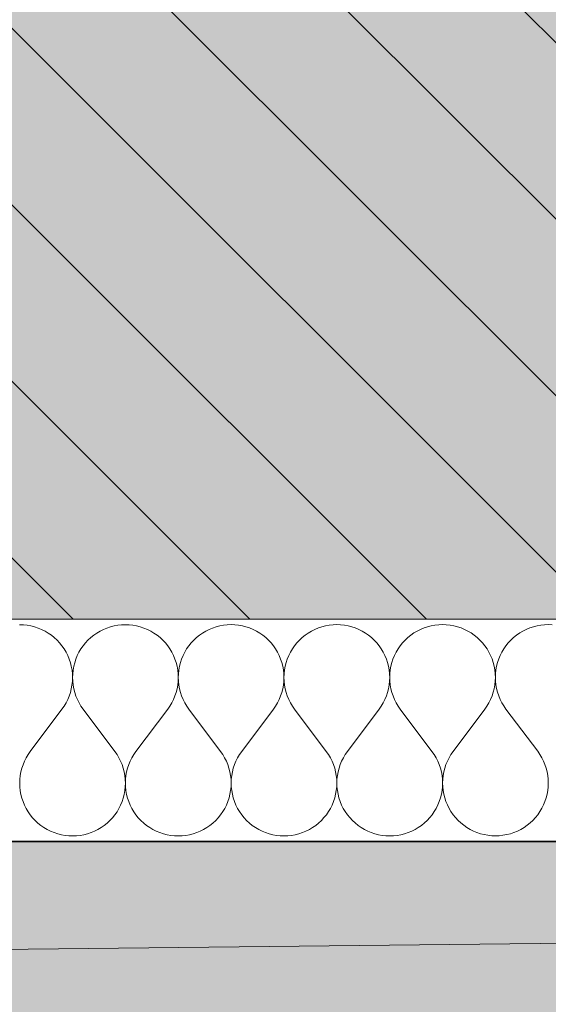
# Model space of a CAD drawing. Header units: millimetres. Extents: x -40276 to 214973, y -147941 to 35228.
# Tile 36 of 256: x -13181 to -12800, y 73 to 783. Entities that reach past the tile are written whole.
import ezdxf

# ---------------------------------------------------------------- set-up
doc = ezdxf.new("R2010")
doc.units = ezdxf.units.MM
doc.header["$MEASUREMENT"] = 0
doc.linetypes.add('Wipeout_Contour', pattern=[1000, 0, -1000])
for name, color, linetype in [('1._POHLED ZÁPADNÍ_2_0_plochy', 7, 'Continuous'), ('1._POHLED ZÁPADNÍ_2_2D prvky - obecné', 7, 'Continuous'), ('1._POHLED ZÁPADNÍ_2_akustické prvky', 7, 'Continuous'), ('1._POHLED ZÁPADNÍ_2_BT_ortho', 7, 'Continuous'), ('1._POHLED ZÁPADNÍ_2_Nové_Výplně – Řezové', 7, 'Continuous'), ('1._POHLED ZÁPADNÍ_2_Výplně – Řezové', 7, 'Continuous')]:
    doc.layers.add(name, color=color, linetype=linetype)

# ---------------------------------------------------------------- blocks, each defined once
blk = doc.blocks.new('*X5', base_point=(-42174.69, -26223.67))
at = {"layer": '1._POHLED ZÁPADNÍ_2_Nové_Výplně – Řezové', "color": 21, "linetype": 'Continuous', "lineweight": 20, "true_color": 0xffaaaa}
for p, q in [((-13178.34, 346.65), (-13181.06, 346.74)), ((-13175.63, 346.36), (-13178.34, 346.65)), ((-13172.95, 345.88), (-13175.63, 346.36)), ((-13170.32, 345.2), (-13172.95, 345.88)), ((-13167.74, 344.34), (-13170.32, 345.2)), ((-13165.22, 343.3), (-13167.74, 344.34)), ((-13162.79, 342.09), (-13165.22, 343.3)), ((-13160.45, 340.7), (-13162.79, 342.09)), ((-13123.13, 342.1), (-13125.47, 340.71)), ((-13120.69, 343.32), (-13123.13, 342.1)), ((-13118.18, 344.36), (-13120.69, 343.32)), ((-13115.6, 345.22), (-13118.18, 344.36)), ((-13112.97, 345.89), (-13115.6, 345.22)), ((-13110.29, 346.38), (-13112.97, 345.89)), ((-13107.58, 346.67), (-13110.29, 346.38)), ((-13104.86, 346.77), (-13107.58, 346.67)), ((-13102.15, 346.67), (-13104.86, 346.77)), ((-13099.44, 346.38), (-13102.15, 346.67)), ((-13096.76, 345.9), (-13099.44, 346.38)), ((-13094.13, 345.23), (-13096.76, 345.9)), ((-13091.55, 344.37), (-13094.13, 345.23)), ((-13089.03, 343.33), (-13091.55, 344.37)), ((-13086.6, 342.11), (-13089.03, 343.33)), ((-13084.26, 340.72), (-13086.6, 342.11)), ((-13046.94, 342.12), (-13049.28, 340.73)), ((-13044.5, 343.34), (-13046.94, 342.12)), ((-13041.99, 344.38), (-13044.5, 343.34)), ((-13039.41, 345.24), (-13041.99, 344.38)), ((-13036.77, 345.92), (-13039.41, 345.24)), ((-13034.1, 346.4), (-13036.77, 345.92)), ((-13031.39, 346.69), (-13034.1, 346.4)), ((-13028.67, 346.79), (-13031.39, 346.69)), ((-13025.96, 346.69), (-13028.67, 346.79)), ((-13023.25, 346.4), (-13025.96, 346.69)), ((-13020.57, 345.92), (-13023.25, 346.4)), ((-13017.94, 345.25), (-13020.57, 345.92)), ((-13015.36, 344.39), (-13017.94, 345.25)), ((-13012.84, 343.35), (-13015.36, 344.39)), ((-13010.41, 342.13), (-13012.84, 343.35)), ((-13008.07, 340.74), (-13010.41, 342.13)), ((-12970.75, 342.14), (-12973.09, 340.75)), ((-12968.31, 343.36), (-12970.75, 342.14)), ((-12965.8, 344.4), (-12968.31, 343.36)), ((-12963.22, 345.26), (-12965.8, 344.4)), ((-12960.58, 345.94), (-12963.22, 345.26)), ((-12957.91, 346.42), (-12960.58, 345.94)), ((-12955.2, 346.71), (-12957.91, 346.42)), ((-12952.48, 346.81), (-12955.2, 346.71)), ((-12949.76, 346.72), (-12952.48, 346.81)), ((-12947.06, 346.42), (-12949.76, 346.72)), ((-12944.38, 345.94), (-12947.06, 346.42)), ((-12941.75, 345.27), (-12944.38, 345.94)), ((-12939.16, 344.41), (-12941.75, 345.27)), ((-12936.65, 343.37), (-12939.16, 344.41)), ((-12934.22, 342.15), (-12936.65, 343.37)), ((-12931.88, 340.77), (-12934.22, 342.15)), ((-12894.56, 342.16), (-12896.89, 340.78)), ((-12892.12, 343.38), (-12894.56, 342.16)), ((-12889.61, 344.43), (-12892.12, 343.38)), ((-12887.03, 345.29), (-12889.61, 344.43)), ((-12884.39, 345.96), (-12887.03, 345.29)), ((-12881.72, 346.44), (-12884.39, 345.96)), ((-12879.01, 346.74), (-12881.72, 346.44)), ((-12876.29, 346.83), (-12879.01, 346.74)), ((-12873.57, 346.74), (-12876.29, 346.83)), ((-12870.87, 346.45), (-12873.57, 346.74)), ((-12868.19, 345.96), (-12870.87, 346.45)), ((-12865.56, 345.29), (-12868.19, 345.96)), ((-12862.97, 344.43), (-12865.56, 345.29)), ((-12860.46, 343.39), (-12862.97, 344.43)), ((-12858.03, 342.18), (-12860.46, 343.39)), ((-12855.69, 340.79), (-12858.03, 342.18)), ((-12818.37, 342.19), (-12820.7, 340.8)), ((-12815.93, 343.41), (-12818.37, 342.19)), ((-12813.42, 344.45), (-12815.93, 343.41)), ((-12810.84, 345.31), (-12813.42, 344.45)), ((-12808.2, 345.98), (-12810.84, 345.31)), ((-12805.53, 346.47), (-12808.2, 345.98)), ((-12802.82, 346.76), (-12805.53, 346.47)), ((-12800.1, 346.86), (-12802.82, 346.76)), ((-12797.38, 346.76), (-12800.1, 346.86)), ((-13158.22, 339.15), (-13160.45, 340.7)), ((-13156.1, 337.44), (-13158.22, 339.15)), ((-13154.11, 335.59), (-13156.1, 337.44)), ((-13152.25, 333.59), (-13154.11, 335.59)), ((-13131.81, 335.59), (-13133.66, 333.6)), ((-13129.82, 337.45), (-13131.81, 335.59)), ((-13127.7, 339.16), (-13129.82, 337.45)), ((-13125.47, 340.71), (-13127.7, 339.16)), ((-13082.02, 339.17), (-13084.26, 340.72)), ((-13079.91, 337.46), (-13082.02, 339.17)), ((-13077.92, 335.61), (-13079.91, 337.46)), ((-13076.06, 333.62), (-13077.92, 335.61)), ((-13055.62, 335.61), (-13057.47, 333.62)), ((-13053.63, 337.47), (-13055.62, 335.61)), ((-13051.51, 339.18), (-13053.63, 337.47)), ((-13049.28, 340.73), (-13051.51, 339.18)), ((-13005.83, 339.19), (-13008.07, 340.74)), ((-13003.72, 337.48), (-13005.83, 339.19)), ((-13001.72, 335.63), (-13003.72, 337.48)), ((-12999.87, 333.64), (-13001.72, 335.63)), ((-12979.43, 335.64), (-12981.28, 333.64)), ((-12977.44, 337.49), (-12979.43, 335.64)), ((-12975.32, 339.2), (-12977.44, 337.49)), ((-12973.09, 340.75), (-12975.32, 339.2)), ((-12929.64, 339.21), (-12931.88, 340.77)), ((-12927.53, 337.51), (-12929.64, 339.21)), ((-12925.53, 335.65), (-12927.53, 337.51)), ((-12923.68, 333.66), (-12925.53, 335.65)), ((-12903.24, 335.66), (-12905.09, 333.67)), ((-12901.25, 337.51), (-12903.24, 335.66)), ((-12899.13, 339.22), (-12901.25, 337.51)), ((-12896.89, 340.78), (-12899.13, 339.22)), ((-12853.45, 339.24), (-12855.69, 340.79)), ((-12851.33, 337.53), (-12853.45, 339.24)), ((-12849.34, 335.68), (-12851.33, 337.53)), ((-12847.49, 333.68), (-12849.34, 335.68)), ((-12827.05, 335.68), (-12828.9, 333.69)), ((-12825.06, 337.54), (-12827.05, 335.68)), ((-12822.94, 339.25), (-12825.06, 337.54)), ((-12820.7, 340.8), (-12822.94, 339.25)), ((-13150.55, 331.48), (-13152.25, 333.59)), ((-13148.99, 329.24), (-13150.55, 331.48)), ((-13147.61, 326.9), (-13148.99, 329.24)), ((-13146.39, 324.47), (-13147.61, 326.9)), ((-13138.3, 326.9), (-13139.52, 324.47)), ((-13136.92, 329.24), (-13138.3, 326.9)), ((-13135.37, 331.48), (-13136.92, 329.24)), ((-13133.66, 333.6), (-13135.37, 331.48)), ((-13074.35, 331.5), (-13076.06, 333.62)), ((-13072.8, 329.26), (-13074.35, 331.5)), ((-13071.42, 326.92), (-13072.8, 329.26)), ((-13070.2, 324.49), (-13071.42, 326.92)), ((-13062.11, 326.93), (-13063.33, 324.49)), ((-13060.73, 329.27), (-13062.11, 326.93)), ((-13059.18, 331.5), (-13060.73, 329.27)), ((-13057.47, 333.62), (-13059.18, 331.5)), ((-12998.16, 331.52), (-12999.87, 333.64)), ((-12996.61, 329.29), (-12998.16, 331.52)), ((-12995.22, 326.95), (-12996.61, 329.29)), ((-12994.01, 324.51), (-12995.22, 326.95)), ((-12985.92, 326.95), (-12987.14, 324.52)), ((-12984.53, 329.29), (-12985.92, 326.95)), ((-12982.98, 331.53), (-12984.53, 329.29)), ((-12981.28, 333.64), (-12982.98, 331.53)), ((-12921.97, 331.54), (-12923.68, 333.66)), ((-12920.42, 329.31), (-12921.97, 331.54)), ((-12919.03, 326.97), (-12920.42, 329.31)), ((-12917.82, 324.54), (-12919.03, 326.97)), ((-12909.73, 326.97), (-12910.95, 324.54)), ((-12908.34, 329.31), (-12909.73, 326.97)), ((-12906.79, 331.55), (-12908.34, 329.31)), ((-12905.09, 333.67), (-12906.79, 331.55)), ((-12845.78, 331.57), (-12847.49, 333.68)), ((-12844.23, 329.33), (-12845.78, 331.57)), ((-12842.84, 326.99), (-12844.23, 329.33)), ((-12841.63, 324.56), (-12842.84, 326.99)), ((-12833.54, 326.99), (-12834.76, 324.56)), ((-12832.15, 329.33), (-12833.54, 326.99)), ((-12830.6, 331.57), (-12832.15, 329.33)), ((-12828.9, 333.69), (-12830.6, 331.57)), ((-13145.35, 321.95), (-13146.39, 324.47)), ((-13144.49, 319.37), (-13145.35, 321.95)), ((-13140.56, 321.96), (-13141.41, 319.37)), ((-13139.52, 324.47), (-13140.56, 321.96)), ((-13069.16, 321.98), (-13070.2, 324.49)), ((-13068.3, 319.4), (-13069.16, 321.98)), ((-13064.37, 321.98), (-13065.22, 319.4)), ((-13063.33, 324.49), (-13064.37, 321.98)), ((-12992.97, 322), (-12994.01, 324.51)), ((-12992.11, 319.42), (-12992.97, 322)), ((-12988.18, 322), (-12989.03, 319.42)), ((-12987.14, 324.52), (-12988.18, 322)), ((-12916.78, 322.02), (-12917.82, 324.54)), ((-12915.92, 319.44), (-12916.78, 322.02)), ((-12911.99, 322.02), (-12912.84, 319.44)), ((-12910.95, 324.54), (-12911.99, 322.02)), ((-12840.59, 322.04), (-12841.63, 324.56)), ((-12839.73, 319.46), (-12840.59, 322.04)), ((-12835.8, 322.05), (-12836.65, 319.46)), ((-12834.76, 324.56), (-12835.8, 322.05)), ((-13143.82, 316.74), (-13144.49, 319.37)), ((-13143.33, 314.06), (-13143.82, 316.74)), ((-13143.04, 311.35), (-13143.33, 314.06)), ((-13142.57, 314.06), (-13142.85, 311.35)), ((-13142.08, 316.74), (-13142.57, 314.06)), ((-13141.41, 319.37), (-13142.08, 316.74)), ((-13067.63, 316.76), (-13068.3, 319.4)), ((-13067.14, 314.08), (-13067.63, 316.76)), ((-13066.85, 311.38), (-13067.14, 314.08)), ((-13066.38, 314.08), (-13066.66, 311.38)), ((-13065.89, 316.76), (-13066.38, 314.08)), ((-13065.22, 319.4), (-13065.89, 316.76)), ((-12991.44, 316.78), (-12992.11, 319.42)), ((-12990.95, 314.1), (-12991.44, 316.78)), ((-12990.66, 311.4), (-12990.95, 314.1)), ((-12990.18, 314.1), (-12990.47, 311.4)), ((-12989.7, 316.78), (-12990.18, 314.1)), ((-12989.03, 319.42), (-12989.7, 316.78)), ((-12915.25, 316.8), (-12915.92, 319.44)), ((-12914.76, 314.13), (-12915.25, 316.8)), ((-12914.47, 311.42), (-12914.76, 314.13)), ((-12913.99, 314.13), (-12914.28, 311.42)), ((-12913.51, 316.8), (-12913.99, 314.13)), ((-12912.84, 319.44), (-12913.51, 316.8)), ((-12839.06, 316.83), (-12839.73, 319.46)), ((-12838.57, 314.15), (-12839.06, 316.83)), ((-12838.28, 311.44), (-12838.57, 314.15)), ((-12837.8, 314.15), (-12838.09, 311.44)), ((-12837.32, 316.83), (-12837.8, 314.15)), ((-12836.65, 319.46), (-12837.32, 316.83)), ((-13143.34, 303.21), (-13143.05, 305.92)), ((-13143.05, 305.92), (-13142.95, 308.64)), ((-13142.95, 308.64), (-13143.04, 311.35)), ((-13142.85, 311.35), (-13142.95, 308.64)), ((-13142.95, 308.64), (-13142.85, 305.92)), ((-13142.85, 305.92), (-13142.56, 303.21)), ((-13067.15, 303.23), (-13066.86, 305.94)), ((-13066.86, 305.94), (-13066.76, 308.66)), ((-13066.76, 308.66), (-13066.85, 311.38)), ((-13066.66, 311.38), (-13066.76, 308.66)), ((-13066.76, 308.66), (-13066.66, 305.94)), ((-13066.66, 305.94), (-13066.36, 303.23)), ((-12990.96, 303.26), (-12990.67, 305.96)), ((-12990.67, 305.96), (-12990.57, 308.68)), ((-12990.57, 308.68), (-12990.66, 311.4)), ((-12990.47, 311.4), (-12990.57, 308.68)), ((-12990.57, 308.68), (-12990.47, 305.96)), ((-12990.47, 305.96), (-12990.17, 303.26)), ((-12914.77, 303.28), (-12914.48, 305.98)), ((-12914.48, 305.98), (-12914.38, 308.7)), ((-12914.38, 308.7), (-12914.47, 311.42)), ((-12914.28, 311.42), (-12914.38, 308.7)), ((-12914.38, 308.7), (-12914.28, 305.98)), ((-12914.28, 305.98), (-12913.98, 303.28)), ((-12838.58, 303.3), (-12838.28, 306.01)), ((-12838.19, 308.73), (-12838.28, 311.44)), ((-12838.28, 306.01), (-12838.19, 308.73)), ((-12838.09, 311.44), (-12838.19, 308.73)), ((-12838.19, 308.73), (-12838.09, 306.01)), ((-12838.09, 306.01), (-12837.79, 303.3)), ((-13144.5, 297.9), (-13143.82, 300.53)), ((-13143.82, 300.53), (-13143.34, 303.21)), ((-13142.56, 303.21), (-13142.07, 300.54)), ((-13142.07, 300.54), (-13141.39, 297.9)), ((-13068.31, 297.92), (-13067.63, 300.56)), ((-13067.63, 300.56), (-13067.15, 303.23)), ((-13066.36, 303.23), (-13065.88, 300.56)), ((-13065.88, 300.56), (-13065.2, 297.92)), ((-12992.12, 297.94), (-12991.44, 300.58)), ((-12991.44, 300.58), (-12990.96, 303.26)), ((-12990.17, 303.26), (-12989.69, 300.58)), ((-12989.69, 300.58), (-12989.01, 297.95)), ((-12915.93, 297.97), (-12915.25, 300.6)), ((-12915.25, 300.6), (-12914.77, 303.28)), ((-12913.98, 303.28), (-12913.5, 300.6)), ((-12913.5, 300.6), (-12912.82, 297.97)), ((-12839.73, 297.99), (-12839.06, 300.62)), ((-12839.06, 300.62), (-12838.58, 303.3)), ((-12837.79, 303.3), (-12837.31, 300.63)), ((-12837.31, 300.63), (-12836.63, 297.99)), ((-13147.62, 290.37), (-13146.4, 292.81)), ((-13146.4, 292.81), (-13145.36, 295.32)), ((-13145.36, 295.32), (-13144.5, 297.9)), ((-13141.39, 297.9), (-13140.53, 295.32)), ((-13140.53, 295.32), (-13139.49, 292.81)), ((-13139.49, 292.81), (-13138.27, 290.38)), ((-13071.43, 290.4), (-13070.21, 292.83)), ((-13070.21, 292.83), (-13069.17, 295.34)), ((-13069.17, 295.34), (-13068.31, 297.92)), ((-13065.2, 297.92), (-13064.34, 295.34)), ((-13064.34, 295.34), (-13063.3, 292.83)), ((-13063.3, 292.83), (-13062.08, 290.4)), ((-12995.24, 290.42), (-12994.02, 292.85)), ((-12994.02, 292.85), (-12992.98, 295.36)), ((-12992.98, 295.36), (-12992.12, 297.94)), ((-12989.01, 297.95), (-12988.15, 295.36)), ((-12988.15, 295.36), (-12987.11, 292.85)), ((-12987.11, 292.85), (-12985.89, 290.42)), ((-12919.05, 290.44), (-12917.83, 292.87)), ((-12917.83, 292.87), (-12916.79, 295.39)), ((-12916.79, 295.39), (-12915.93, 297.97)), ((-12912.82, 297.97), (-12911.96, 295.39)), ((-12911.96, 295.39), (-12910.92, 292.87)), ((-12910.92, 292.87), (-12909.7, 290.44)), ((-12842.86, 290.46), (-12841.64, 292.9)), ((-12841.64, 292.9), (-12840.6, 295.41)), ((-12840.6, 295.41), (-12839.73, 297.99)), ((-12836.63, 297.99), (-12835.77, 295.41)), ((-12835.77, 295.41), (-12834.73, 292.9)), ((-12834.73, 292.9), (-12833.51, 290.47)), ((-13173.41, 255.32), (-13150.56, 285.8)), ((-13150.56, 285.8), (-13149.01, 288.03)), ((-13149.01, 288.03), (-13147.62, 290.37)), ((-13138.27, 290.38), (-13136.88, 288.04)), ((-13136.88, 288.04), (-13135.32, 285.81)), ((-13112.46, 255.34), (-13135.32, 285.81)), ((-13097.22, 255.34), (-13074.37, 285.82)), ((-13074.37, 285.82), (-13072.82, 288.06)), ((-13072.82, 288.06), (-13071.43, 290.4)), ((-13062.08, 290.4), (-13060.69, 288.06)), ((-13060.69, 288.06), (-13059.13, 285.83)), ((-13036.27, 255.36), (-13059.13, 285.83)), ((-13021.03, 255.36), (-12998.18, 285.85)), ((-12998.18, 285.85), (-12996.63, 288.08)), ((-12996.63, 288.08), (-12995.24, 290.42)), ((-12985.89, 290.42), (-12984.5, 288.08)), ((-12984.5, 288.08), (-12982.94, 285.85)), ((-12960.08, 255.38), (-12982.94, 285.85)), ((-12944.84, 255.39), (-12921.99, 285.87)), ((-12921.99, 285.87), (-12920.44, 288.1)), ((-12920.44, 288.1), (-12919.05, 290.44)), ((-12909.7, 290.44), (-12908.31, 288.11)), ((-12908.31, 288.11), (-12906.75, 285.87)), ((-12883.89, 255.4), (-12906.75, 285.87)), ((-12868.65, 255.41), (-12845.8, 285.89)), ((-12845.8, 285.89), (-12844.25, 288.12)), ((-12844.25, 288.12), (-12842.86, 290.46)), ((-12833.51, 290.47), (-12832.12, 288.13)), ((-12832.12, 288.13), (-12830.56, 285.89)), ((-12807.69, 255.43), (-12830.56, 285.89)), ((-13176.35, 250.75), (-13177.57, 248.31)), ((-13174.96, 253.08), (-13176.35, 250.75)), ((-13173.41, 255.32), (-13174.96, 253.08)), ((-13110.9, 253.1), (-13112.46, 255.34)), ((-13109.51, 250.76), (-13110.9, 253.1)), ((-13108.29, 248.33), (-13109.51, 250.76)), ((-13100.16, 250.77), (-13101.38, 248.34)), ((-13098.77, 253.11), (-13100.16, 250.77)), ((-13097.22, 255.34), (-13098.77, 253.11)), ((-13034.71, 253.13), (-13036.27, 255.36)), ((-13033.32, 250.79), (-13034.71, 253.13)), ((-13032.1, 248.36), (-13033.32, 250.79)), ((-13023.97, 250.79), (-13025.19, 248.36)), ((-13022.58, 253.13), (-13023.97, 250.79)), ((-13021.03, 255.36), (-13022.58, 253.13)), ((-12958.52, 253.15), (-12960.08, 255.38)), ((-12957.13, 250.81), (-12958.52, 253.15)), ((-12955.91, 248.38), (-12957.13, 250.81)), ((-12947.78, 250.81), (-12949, 248.38)), ((-12946.39, 253.15), (-12947.78, 250.81)), ((-12944.84, 255.39), (-12946.39, 253.15)), ((-12882.33, 253.17), (-12883.89, 255.4)), ((-12880.94, 250.83), (-12882.33, 253.17)), ((-12879.72, 248.4), (-12880.94, 250.83)), ((-12871.59, 250.83), (-12872.81, 248.4)), ((-12870.2, 253.17), (-12871.59, 250.83)), ((-12868.65, 255.41), (-12870.2, 253.17)), ((-12806.14, 253.19), (-12807.69, 255.43)), ((-12804.75, 250.85), (-12806.14, 253.19)), ((-12803.53, 248.42), (-12804.75, 250.85)), ((-13179.47, 243.22), (-13180.15, 240.58)), ((-13178.61, 245.8), (-13179.47, 243.22)), ((-13177.57, 248.31), (-13178.61, 245.8)), ((-13107.25, 245.82), (-13108.29, 248.33)), ((-13106.39, 243.24), (-13107.25, 245.82)), ((-13105.71, 240.61), (-13106.39, 243.24)), ((-13103.28, 243.24), (-13103.96, 240.61)), ((-13102.42, 245.82), (-13103.28, 243.24)), ((-13101.38, 248.34), (-13102.42, 245.82)), ((-13031.06, 245.84), (-13032.1, 248.36)), ((-13030.19, 243.26), (-13031.06, 245.84)), ((-13029.52, 240.63), (-13030.19, 243.26)), ((-13027.09, 243.26), (-13027.77, 240.63)), ((-13026.23, 245.84), (-13027.09, 243.26)), ((-13025.19, 248.36), (-13026.23, 245.84)), ((-12954.87, 245.87), (-12955.91, 248.38)), ((-12954, 243.29), (-12954.87, 245.87)), ((-12953.33, 240.65), (-12954, 243.29)), ((-12950.9, 243.29), (-12951.58, 240.65)), ((-12950.04, 245.87), (-12950.9, 243.29)), ((-12949, 248.38), (-12950.04, 245.87)), ((-12878.68, 245.89), (-12879.72, 248.4)), ((-12877.81, 243.31), (-12878.68, 245.89)), ((-12877.14, 240.67), (-12877.81, 243.31)), ((-12874.71, 243.31), (-12875.39, 240.67)), ((-12873.85, 245.89), (-12874.71, 243.31)), ((-12872.81, 248.4), (-12873.85, 245.89)), ((-12802.49, 245.91), (-12803.53, 248.42)), ((-12801.62, 243.33), (-12802.49, 245.91)), ((-12800.95, 240.7), (-12801.62, 243.33)), ((-13180.92, 235.2), (-13181.02, 232.48)), ((-13180.63, 237.91), (-13180.92, 235.2)), ((-13180.15, 240.58), (-13180.63, 237.91)), ((-13105.22, 237.93), (-13105.71, 240.61)), ((-13104.93, 235.22), (-13105.22, 237.93)), ((-13104.83, 232.51), (-13104.93, 235.22)), ((-13104.73, 235.22), (-13104.83, 232.51)), ((-13104.44, 237.93), (-13104.73, 235.22)), ((-13103.96, 240.61), (-13104.44, 237.93)), ((-13029.03, 237.95), (-13029.52, 240.63)), ((-13028.74, 235.25), (-13029.03, 237.95)), ((-13028.64, 232.53), (-13028.74, 235.25)), ((-13028.54, 235.25), (-13028.64, 232.53)), ((-13028.25, 237.95), (-13028.54, 235.25)), ((-13027.77, 240.63), (-13028.25, 237.95)), ((-12952.84, 237.97), (-12953.33, 240.65)), ((-12952.55, 235.27), (-12952.84, 237.97)), ((-12952.45, 232.55), (-12952.55, 235.27)), ((-12952.35, 235.27), (-12952.45, 232.55)), ((-12952.06, 237.97), (-12952.35, 235.27)), ((-12951.58, 240.65), (-12952.06, 237.97)), ((-12876.65, 238), (-12877.14, 240.67)), ((-12876.36, 235.29), (-12876.65, 238)), ((-12876.26, 232.57), (-12876.36, 235.29)), ((-12876.16, 235.29), (-12876.26, 232.57)), ((-12875.87, 238), (-12876.16, 235.29)), ((-12875.39, 240.67), (-12875.87, 238)), ((-12800.46, 238.02), (-12800.95, 240.7)), ((-12800.17, 235.31), (-12800.46, 238.02)), ((-12800.07, 232.59), (-12800.17, 235.31)), ((-13181.02, 232.48), (-13180.93, 229.76)), ((-13180.93, 229.76), (-13180.64, 227.06)), ((-13105.21, 227.08), (-13104.93, 229.79)), ((-13104.93, 229.79), (-13104.83, 232.51)), ((-13104.83, 232.51), (-13104.73, 229.79)), ((-13104.73, 229.79), (-13104.44, 227.08)), ((-13029.02, 227.1), (-13028.74, 229.81)), ((-13028.74, 229.81), (-13028.64, 232.53)), ((-13028.64, 232.53), (-13028.54, 229.81)), ((-13028.54, 229.81), (-13028.25, 227.1)), ((-12952.83, 227.13), (-12952.54, 229.83)), ((-12952.54, 229.83), (-12952.45, 232.55)), ((-12952.45, 232.55), (-12952.35, 229.83)), ((-12952.35, 229.83), (-12952.06, 227.13)), ((-12876.64, 227.15), (-12876.35, 229.85)), ((-12876.35, 229.85), (-12876.26, 232.57)), ((-12876.26, 232.57), (-12876.16, 229.85)), ((-12876.16, 229.85), (-12875.87, 227.15)), ((-12800.45, 227.17), (-12800.16, 229.88)), ((-12800.16, 229.88), (-12800.07, 232.59)), ((-13180.64, 227.06), (-13180.15, 224.38)), ((-13180.15, 224.38), (-13179.48, 221.75)), ((-13179.48, 221.75), (-13178.62, 219.16)), ((-13107.22, 219.18), (-13106.37, 221.77)), ((-13106.37, 221.77), (-13105.69, 224.4)), ((-13105.69, 224.4), (-13105.21, 227.08)), ((-13104.44, 227.08), (-13103.96, 224.4)), ((-13103.96, 224.4), (-13103.29, 221.77)), ((-13103.29, 221.77), (-13102.43, 219.19)), ((-13031.03, 219.21), (-13030.17, 221.79)), ((-13030.17, 221.79), (-13029.5, 224.43)), ((-13029.5, 224.43), (-13029.02, 227.1)), ((-13028.25, 227.1), (-13027.77, 224.43)), ((-13027.77, 224.43), (-13027.1, 221.79)), ((-13027.1, 221.79), (-13026.24, 219.21)), ((-12954.84, 219.23), (-12953.98, 221.81)), ((-12953.98, 221.81), (-12953.31, 224.45)), ((-12953.31, 224.45), (-12952.83, 227.13)), ((-12952.06, 227.13), (-12951.58, 224.45)), ((-12951.58, 224.45), (-12950.91, 221.81)), ((-12950.91, 221.81), (-12950.05, 219.23)), ((-12878.65, 219.25), (-12877.79, 221.83)), ((-12877.79, 221.83), (-12877.12, 224.47)), ((-12877.12, 224.47), (-12876.64, 227.15)), ((-12875.87, 227.15), (-12875.39, 224.47)), ((-12875.39, 224.47), (-12874.72, 221.84)), ((-12874.72, 221.84), (-12873.86, 219.25)), ((-12802.46, 219.27), (-12801.6, 221.86)), ((-12801.6, 221.86), (-12800.93, 224.49)), ((-12800.93, 224.49), (-12800.45, 227.17)), ((-13178.62, 219.16), (-13177.58, 216.65)), ((-13177.58, 216.65), (-13176.36, 214.22)), ((-13176.36, 214.22), (-13174.98, 211.88)), ((-13110.86, 211.9), (-13109.48, 214.24)), ((-13109.48, 214.24), (-13108.26, 216.67)), ((-13108.26, 216.67), (-13107.22, 219.18)), ((-13102.43, 219.19), (-13101.39, 216.67)), ((-13101.39, 216.67), (-13100.17, 214.24)), ((-13100.17, 214.24), (-13098.79, 211.9)), ((-13034.67, 211.92), (-13033.29, 214.26)), ((-13033.29, 214.26), (-13032.07, 216.69)), ((-13032.07, 216.69), (-13031.03, 219.21)), ((-13026.24, 219.21), (-13025.2, 216.7)), ((-13025.2, 216.7), (-13023.98, 214.26)), ((-13023.98, 214.26), (-13022.6, 211.92)), ((-12958.48, 211.94), (-12957.1, 214.28)), ((-12957.1, 214.28), (-12955.88, 216.72)), ((-12955.88, 216.72), (-12954.84, 219.23)), ((-12950.05, 219.23), (-12949.01, 216.72)), ((-12949.01, 216.72), (-12947.79, 214.28)), ((-12947.79, 214.28), (-12946.4, 211.94)), ((-12882.29, 211.96), (-12880.91, 214.3)), ((-12880.91, 214.3), (-12879.69, 216.74)), ((-12879.69, 216.74), (-12878.65, 219.25)), ((-12873.86, 219.25), (-12872.82, 216.74)), ((-12872.82, 216.74), (-12871.6, 214.31)), ((-12871.6, 214.31), (-12870.21, 211.97)), ((-12806.1, 211.99), (-12804.72, 214.33)), ((-12804.72, 214.33), (-12803.5, 216.76)), ((-12803.5, 216.76), (-12802.46, 219.27)), ((-13174.98, 211.88), (-13173.42, 209.64)), ((-13173.42, 209.64), (-13171.72, 207.52)), ((-13171.72, 207.52), (-13169.86, 205.53)), ((-13115.97, 205.55), (-13114.12, 207.54)), ((-13114.12, 207.54), (-13112.41, 209.66)), ((-13112.41, 209.66), (-13110.86, 211.9)), ((-13098.79, 211.9), (-13097.23, 209.66)), ((-13097.23, 209.66), (-13095.53, 207.55)), ((-13095.53, 207.55), (-13093.67, 205.56)), ((-13039.78, 205.57), (-13037.93, 207.56)), ((-13037.93, 207.56), (-13036.22, 209.68)), ((-13036.22, 209.68), (-13034.67, 211.92)), ((-13022.6, 211.92), (-13021.04, 209.69)), ((-13021.04, 209.69), (-13019.34, 207.57)), ((-13019.34, 207.57), (-13017.48, 205.58)), ((-12963.59, 205.59), (-12961.74, 207.59)), ((-12961.74, 207.59), (-12960.03, 209.71)), ((-12960.03, 209.71), (-12958.48, 211.94)), ((-12946.4, 211.94), (-12944.85, 209.71)), ((-12944.85, 209.71), (-12943.15, 207.59)), ((-12943.15, 207.59), (-12941.29, 205.6)), ((-12887.4, 205.62), (-12885.55, 207.61)), ((-12885.55, 207.61), (-12883.84, 209.73)), ((-12883.84, 209.73), (-12882.29, 211.96)), ((-12870.21, 211.97), (-12868.66, 209.73)), ((-12868.66, 209.73), (-12866.96, 207.61)), ((-12866.96, 207.61), (-12865.1, 205.62)), ((-12811.21, 205.64), (-12809.36, 207.63)), ((-12809.36, 207.63), (-12807.65, 209.75)), ((-12807.65, 209.75), (-12806.1, 211.99)), ((-13169.86, 205.53), (-13167.87, 203.68)), ((-13167.87, 203.68), (-13165.75, 201.97)), ((-13165.75, 201.97), (-13163.52, 200.42)), ((-13163.52, 200.42), (-13161.18, 199.03)), ((-13161.18, 199.03), (-13158.75, 197.82)), ((-13127.08, 197.82), (-13124.65, 199.04)), ((-13124.65, 199.04), (-13122.31, 200.43)), ((-13122.31, 200.43), (-13120.08, 201.99)), ((-13120.08, 201.99), (-13117.96, 203.69)), ((-13117.96, 203.69), (-13115.97, 205.55)), ((-13093.67, 205.56), (-13091.68, 203.7)), ((-13091.68, 203.7), (-13089.56, 201.99)), ((-13089.56, 201.99), (-13087.33, 200.44)), ((-13087.33, 200.44), (-13084.99, 199.05)), ((-13084.99, 199.05), (-13082.56, 197.84)), ((-13050.89, 197.85), (-13048.46, 199.07)), ((-13048.46, 199.07), (-13046.12, 200.46)), ((-13046.12, 200.46), (-13043.89, 202.01)), ((-13043.89, 202.01), (-13041.77, 203.72)), ((-13041.77, 203.72), (-13039.78, 205.57)), ((-13017.48, 205.58), (-13015.49, 203.72)), ((-13015.49, 203.72), (-13013.37, 202.02)), ((-13013.37, 202.02), (-13011.14, 200.47)), ((-13011.14, 200.47), (-13008.8, 199.08)), ((-13008.8, 199.08), (-13006.37, 197.86)), ((-12974.7, 197.87), (-12972.27, 199.09)), ((-12972.27, 199.09), (-12969.93, 200.48)), ((-12969.93, 200.48), (-12967.7, 202.03)), ((-12967.7, 202.03), (-12965.58, 203.74)), ((-12965.58, 203.74), (-12963.59, 205.59)), ((-12941.29, 205.6), (-12939.3, 203.75)), ((-12939.3, 203.75), (-12937.18, 202.04)), ((-12937.18, 202.04), (-12934.95, 200.49)), ((-12934.95, 200.49), (-12932.61, 199.1)), ((-12932.61, 199.1), (-12930.18, 197.88)), ((-12898.51, 197.89), (-12896.08, 199.11)), ((-12896.08, 199.11), (-12893.74, 200.5)), ((-12893.74, 200.5), (-12891.51, 202.05)), ((-12891.51, 202.05), (-12889.39, 203.76)), ((-12889.39, 203.76), (-12887.4, 205.62)), ((-12865.1, 205.62), (-12863.11, 203.77)), ((-12863.11, 203.77), (-12860.99, 202.06)), ((-12860.99, 202.06), (-12858.76, 200.51)), ((-12858.76, 200.51), (-12856.42, 199.12)), ((-12856.42, 199.12), (-12853.99, 197.9)), ((-12822.32, 197.91), (-12819.89, 199.13)), ((-12819.89, 199.13), (-12817.55, 200.52)), ((-12817.55, 200.52), (-12815.32, 202.08)), ((-12815.32, 202.08), (-12813.2, 203.78)), ((-12813.2, 203.78), (-12811.21, 205.64)), ((-13158.75, 197.82), (-13156.23, 196.77)), ((-13156.23, 196.77), (-13153.65, 195.92)), ((-13153.65, 195.92), (-13151.02, 195.24)), ((-13151.02, 195.24), (-13148.34, 194.76)), ((-13148.34, 194.76), (-13145.63, 194.47)), ((-13145.63, 194.47), (-13142.91, 194.37)), ((-13142.91, 194.37), (-13140.2, 194.47)), ((-13140.2, 194.47), (-13137.49, 194.76)), ((-13137.49, 194.76), (-13134.81, 195.25)), ((-13134.81, 195.25), (-13132.18, 195.92)), ((-13132.18, 195.92), (-13129.6, 196.78)), ((-13129.6, 196.78), (-13127.08, 197.82)), ((-13082.56, 197.84), (-13080.04, 196.8)), ((-13080.04, 196.8), (-13077.46, 195.94)), ((-13077.46, 195.94), (-13074.83, 195.27)), ((-13074.83, 195.27), (-13072.15, 194.78)), ((-13072.15, 194.78), (-13069.44, 194.49)), ((-13069.44, 194.49), (-13066.72, 194.4)), ((-13066.72, 194.4), (-13064.01, 194.49)), ((-13064.01, 194.49), (-13061.3, 194.79)), ((-13061.3, 194.79), (-13058.62, 195.27)), ((-13058.62, 195.27), (-13055.99, 195.94)), ((-13055.99, 195.94), (-13053.41, 196.8)), ((-13053.41, 196.8), (-13050.89, 197.85)), ((-13006.37, 197.86), (-13003.85, 196.82)), ((-13003.85, 196.82), (-13001.27, 195.96)), ((-13001.27, 195.96), (-12998.64, 195.29)), ((-12998.64, 195.29), (-12995.96, 194.81)), ((-12995.96, 194.81), (-12993.25, 194.52)), ((-12993.25, 194.52), (-12990.53, 194.42)), ((-12990.53, 194.42), (-12987.82, 194.52)), ((-12987.82, 194.52), (-12985.11, 194.81)), ((-12985.11, 194.81), (-12982.43, 195.29)), ((-12982.43, 195.29), (-12979.8, 195.97)), ((-12979.8, 195.97), (-12977.22, 196.83)), ((-12977.22, 196.83), (-12974.7, 197.87)), ((-12930.18, 197.88), (-12927.66, 196.84)), ((-12927.66, 196.84), (-12925.08, 195.98)), ((-12925.08, 195.98), (-12922.44, 195.31)), ((-12922.44, 195.31), (-12919.77, 194.83)), ((-12919.77, 194.83), (-12917.06, 194.54)), ((-12917.06, 194.54), (-12914.34, 194.44)), ((-12914.34, 194.44), (-12911.62, 194.54)), ((-12911.62, 194.54), (-12908.92, 194.83)), ((-12908.92, 194.83), (-12906.24, 195.32)), ((-12906.24, 195.32), (-12903.61, 195.99)), ((-12903.61, 195.99), (-12901.03, 196.85)), ((-12901.03, 196.85), (-12898.51, 197.89)), ((-12853.99, 197.9), (-12851.47, 196.86)), ((-12851.47, 196.86), (-12848.89, 196.01)), ((-12848.89, 196.01), (-12846.25, 195.33)), ((-12846.25, 195.33), (-12843.58, 194.85)), ((-12843.58, 194.85), (-12840.87, 194.56)), ((-12840.87, 194.56), (-12838.15, 194.46)), ((-12838.15, 194.46), (-12835.43, 194.56)), ((-12835.43, 194.56), (-12832.73, 194.85)), ((-12832.73, 194.85), (-12830.05, 195.34)), ((-12830.05, 195.34), (-12827.42, 196.01)), ((-12827.42, 196.01), (-12824.84, 196.87)), ((-12824.84, 196.87), (-12822.32, 197.91))]:
    blk.add_line(p, q, dxfattribs=at)

msp = doc.modelspace()

# ---------------------------------------------------------------- hatches: boundary and pattern name
at = {"layer": '1._POHLED ZÁPADNÍ_2_0_plochy', "linetype": 'Continuous', "lineweight": 0, "true_color": 0x725616}
msp.add_hatch(color=46, dxfattribs=at).paths.add_polyline_path([(-40276.11, 380.05), (-40276.11, -1043.68), (-26430.13, -1753.82), (-207.83, -1407.24, 0.378179), (2221.6, 744.43), (1454.58, 22244.44), (546.81, 28172.03), (-1346.6, 35227.52), (-3442.11, 35227.52), (-1029.19, 25664.88), (-238.38, 17796.01), (-239.22, 14109.25), (861.41, 14093.65), (783.04, 8563.06), (-240.47, 8577.57), (-242.36, 270.44), (-4572.17, 250.22), (-4572.63, 350.63), (-5872.68, 344.56), (-5872.22, 244.16), (-7761.04, 235.34), (-7759.92, 351.1), (-8809.82, 361.27), (-8811.09, 230.44), (-11400.33, 218.35), (-11400.37, 351.08), (-12450.37, 350.77), (-12450.33, 213.45), (-13471.16, 208.68), (-13473.3, 368.51), (-14863.29, 349.89), (-14861.31, 202.19), (-20482.16, 175.95), (-20484.75, 349.86), (-26651.76, 257.8), (-26680.1, 83.42), (-26744.58, -483.48), (-39549.98, 311.19)])
at = {"layer": '1._POHLED ZÁPADNÍ_2_0_plochy', "linetype": 'Continuous', "lineweight": 20, "true_color": 0xffaaaa}
h = msp.add_hatch(dxfattribs=at)
h.set_pattern_fill('Izolační_tvárnice_0002', color=21, style=0, pattern_type=2)
h.set_pattern_definition([(315, (-10360.18, 9405.31), (63.6396, 63.6396), [])])
h.paths.add_polyline_path([(-10906.33, 18690.21), (-10970.68, 9084.15), (-20311.44, 10009.93), (-20479.41, 269.75), (-242.33, 419.76), (-238.38, 17796.01)])
at = {"layer": '1._POHLED ZÁPADNÍ_2_Výplně – Řezové', "linetype": 'Continuous', "lineweight": 13}
msp.add_hatch(color=254, dxfattribs=at).paths.add_polyline_path([(-12451.71, 1010.77), (-13471.39, 1010.47), (-13471.2, 350.47), (-12451.51, 350.77)])

# ---------------------------------------------------------------- linework, layer by layer
at = {"layer": '1._POHLED ZÁPADNÍ_2_0_plochy', "color": 7, "linetype": 'Continuous', "lineweight": 13, "flags": 128}
msp.add_lwpolyline([(-8811.09, 230.44), (-11400.33, 218.35), (-11400.37, 351.08), (-12450.37, 350.77), (-12450.33, 213.45), (-13471.16, 208.68), (-13473.3, 368.51), (-14863.29, 349.89), (-14861.31, 202.19), (-20482.16, 175.95), (-20484.75, 349.86), (-26651.76, 257.8)], dxfattribs=at)

# ---------------------------------------------------------------- next in the draw order: wipeouts: each hides what was drawn before it
at = {"color": 254, "linetype": 'Wipeout_Contour', "lineweight": 0, "ltscale": 51855.726903}
msp.add_wipeout([(-12450.56, 350.77), (-13471.2, 350.47), (-13471.15, 190.47), (-12450.51, 190.77)], dxfattribs=at).dxf.layer = '1._POHLED ZÁPADNÍ_2_Nové_Výplně – Řezové'

# ---------------------------------------------------------------- next in the draw order: linework, layer by layer
at = {"layer": '1._POHLED ZÁPADNÍ_2_2D prvky - obecné', "color": 7, "linetype": 'Continuous', "lineweight": 25}
msp.add_line((-12450.37, 350.77), (-13471.2, 350.47), dxfattribs=at)
at = {"layer": '1._POHLED ZÁPADNÍ_2_akustické prvky', "color": 1, "linetype": 'Continuous', "lineweight": 35}
msp.add_line((-12450.32, 190.31), (-13471.15, 190.47), dxfattribs=at)
at = {"layer": '1._POHLED ZÁPADNÍ_2_BT_ortho', "color": 142, "linetype": 'Continuous', "lineweight": 20, "true_color": 0x0080c0, "flags": 128}
msp.add_lwpolyline([(-244.37, 253.56), (-15793.08, 84.22)], dxfattribs=at)

# ---------------------------------------------------------------- next in the draw order: block references
at = {"layer": '1._POHLED ZÁPADNÍ_2_0_plochy', "color": 9, "linetype": 'Continuous', "lineweight": 13}
msp.add_blockref('*X5', (-42174.69, -26223.67), dxfattribs=at)

doc.saveas('drawing.dxf')
